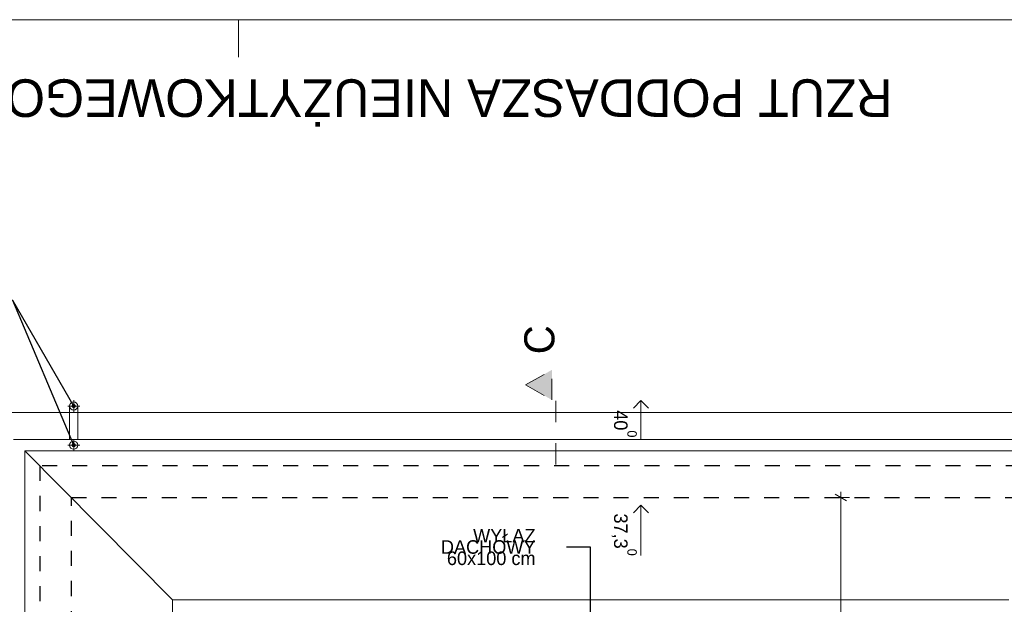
# Model space of a CAD drawing. Extents: x -145259 to -66341, y -2316 to 227384.
# Tile 140 of 141: x -88166 to -75089, y 219614 to 227384. Entities that reach past the tile are written whole.
import ezdxf

# ---------------------------------------------------------------- set-up
doc = ezdxf.new("R2010")
doc.units = 0
doc.header["$MEASUREMENT"] = 0
doc.linetypes.add('Dashed', pattern=[564.444447, 282.222223, -282.222223])
doc.linetypes.add('Przerywana', pattern=[400, 200, -200])
for name, color, linetype, lineweight in [('Arch opisy_Nr_Pióra__1', 7, 'Continuous', 25), ('arch przekroje_Nr_Pióra__21', 7, 'Continuous', 13), ('arch przekroje_Nr_Pióra__5', 7, 'Continuous', 13), ('ARCH TABELA_Nr_Pióra__21', 7, 'Continuous', 13), ('Arch wymiary_Nr_Pióra__21', 7, 'Continuous', 13), ('INWENT DACH_Nr_Pióra__21', 7, 'Continuous', 13), ('INWENT ODWODNIENIE_Nr_Pióra__21', 7, 'Continuous', 13), ('INWENT ODWODNIENIE_Nr_Pióra__5', 7, 'Continuous', 13), ('INWENT OPISY_Nr_Pióra__21', 7, 'Continuous', 13), ('INWENT OPISY_Nr_Pióra__5', 7, 'Continuous', 13), ('INWENT.ŚCIANY_Nr_Pióra__1', 7, 'Continuous', 25)]:
    doc.layers.add(name, color=color, linetype=linetype, lineweight=lineweight)
doc.layers.add('Arch wymiary', color=7, linetype='Continuous')
doc.layers.add('INWENT ODWODNIENIE', color=7, linetype='Continuous')
doc.styles.add('GENERATED_STYLE_2', font='txt')
doc.styles.add('GENERATED_STYLE_4', font='txt')
doc.styles.add('GENERATED_STYLE_7', font='txt')
doc.styles.add('GENERATED_STYLE_8', font='txt')
doc.dimstyles.new('GENERATED_STYLE__5', dxfattribs={"dimtxt": 200, "dimasz": 114, "dimexe": 0.18, "dimexo": 0, "dimgap": 0.09, "dimtad": 1, "dimdec": 0, "dimlfac": 0.1, "dimzin": 0, "dimdsep": 46, "dimtxsty": 'GENERATED_STYLE_2', "dimblk": 'ARROWHEAD_2', "dimblk1": 'ARROWHEAD_2', "dimblk2": 'ARROWHEAD_2', "dimcen": 0.09, "dimclrd": 7, "dimclre": 7, "dimclrt": 7, "dimazin": 0, "dimtfac": 1, "dimtdec": 4, "dimtmove": 0, "dimatfit": 3, "dimfxl": 0, "dimtolj": 1, "dimtzin": 0, "dimarcsym": 0})
doc.dimstyles.new('GENERATED_STYLE__9', dxfattribs={"dimtxt": 0.18, "dimasz": 109.44, "dimexe": 0.18, "dimexo": 0.0625, "dimgap": 0.09, "dimtad": 0, "dimtih": 1, "dimtoh": 1, "dimdec": 4, "dimzin": 0, "dimdsep": 46, "dimcen": 0.09, "dimadec": 0, "dimazin": 0, "dimtfac": 1, "dimtdec": 4, "dimtmove": 0, "dimatfit": 3, "dimldrblk": 'ARROWHEAD_11', "dimfxl": 0, "dimtolj": 1, "dimtzin": 0, "dimarcsym": 0})

# ---------------------------------------------------------------- blocks, each defined once
blk = doc.blocks.new('Linia_213', base_point=(-79914, 220262))
at = {"layer": 'INWENT ODWODNIENIE_Nr_Pióra__21', "linetype": 'Continuous'}
for q in [(-80014, 220830), (-79814, 220830)]:
    blk.add_line((-79914, 220930), q, dxfattribs=at)
at = {"layer": 'INWENT ODWODNIENIE_Nr_Pióra__5', "linetype": 'Continuous'}
blk.add_line((-79914, 220262), (-79914, 220930), dxfattribs=at)
blk = doc.blocks.new('Linia_217', base_point=(-79914, 221804))
at = {"layer": 'INWENT ODWODNIENIE_Nr_Pióra__21', "linetype": 'Continuous'}
for q in [(-80014, 222222), (-79814, 222222)]:
    blk.add_line((-79914, 222322), q, dxfattribs=at)
at = {"layer": 'INWENT ODWODNIENIE_Nr_Pióra__5', "linetype": 'Continuous'}
blk.add_line((-79914, 221804), (-79914, 222322), dxfattribs=at)
blk = doc.blocks.new('*D1642')
at = {"layer": 'Arch wymiary_Nr_Pióra__21', "linetype": 'Continuous'}
for p, q in [((-77147, 221034), (-77372, 221034)), ((-77185, 220990), (-77335, 221077)), ((-77260, 221034), (-77260, 221107)), ((-77260, 217329), (-77260, 221034)), ((-77335, 217372), (-77185, 217285)), ((-77147, 217329), (-77372, 217329))]:
    blk.add_line(p, q, dxfattribs=at)
at = {"layer": 'Arch wymiary_Nr_Pióra__21', "char_height": 200, "attachment_point": 7, "rotation": 90, "style": 'GENERATED_STYLE_2'}
for s, insert in [('{371}', (-77300, 218989)), ('{15}', (-77300, 216879)), ('{258}', (-77300, 215569)), ('{15}', (-77300, 214149)), ('{258}', (-77300, 212839)), ('{15}', (-77300, 211419)), ('{370}', (-77300, 209546))]:
    blk.add_mtext(s, dxfattribs=dict(at, insert=insert))
blk = doc.blocks.new('ARROWHEAD_2')
at = {"color": 0, "linetype": 'Continuous', "lineweight": 0}
for p, q in [((0, 0), (-1, 0)), ((-0.38, -0.66), (0.38, 0.66))]:
    blk.add_line(p, q, dxfattribs=at)
blk = doc.blocks.new('ARROWHEAD_11')
at = {"color": 0, "linetype": 'Continuous', "lineweight": 0}
blk.add_line((0, 0), (-1, 0), dxfattribs=at)
at = {"color": 0, "linetype": 'Continuous', "lineweight": 0, "const_width": 0.25, "flags": 128}
blk.add_lwpolyline([(-0.125, 0, 1), (0.125, 0, 1)], format="xyb", close=True, dxfattribs=at)

msp = doc.modelspace()

# ---------------------------------------------------------------- hatches: boundary and pattern name
at = {"layer": 'arch przekroje_Nr_Pióra__5', "linetype": 'Continuous'}
msp.add_hatch(color=256, dxfattribs=at).paths.add_polyline_path([(-81096.9, 222730.1), (-81096.9, 222330.1), (-81446.9, 222530.1)], flags=0)

# ---------------------------------------------------------------- linework, layer by layer
at = {"layer": 'arch przekroje_Nr_Pióra__5', "linetype": 'Dashed'}
for p, q in [((-81446.9, 222530.1), (-81096.9, 222730.1)), ((-81096.9, 222330.1), (-81096.9, 222730.1)), ((-81446.9, 222530.1), (-81096.9, 222330.1)), ((-81046.9, 221472.1), (-81046.9, 222530.1))]:
    msp.add_line(p, q, dxfattribs=at)
at = {"layer": 'ARCH TABELA_Nr_Pióra__21', "linetype": 'Continuous'}
for p, q in [((-109058.7, 227383.6), (-67258.7, 227383.6)), ((-85258.7, 226883.6), (-85258.7, 227383.6)), ((-85258.7, 226883.6), (-85258.7, 227383.6)), ((-85258.7, 226883.6), (-85258.7, 227383.6))]:
    msp.add_line(p, q, dxfattribs=at)
at = {"layer": 'INWENT DACH_Nr_Pióra__21', "linetype": 'Continuous'}
for p, q in [((-72558.7, 222163.6), (-88498.7, 222163.6)), ((-88248.7, 221803.6), (-72918.7, 221803.6)), ((-88098.7, 221653.6), (-73068.7, 221653.6)), ((-88098.7, 221653.6), (-88098.7, 217153.6)), ((-88098.7, 221653.6), (-86138.7, 219673.6)), ((-86138.7, 219673.6), (-86138.7, 209373.6)), ((-86138.7, 219673.6), (-75028.7, 219673.6))]:
    msp.add_line(p, q, dxfattribs=at)
at = {"layer": 'INWENT ODWODNIENIE_Nr_Pióra__21', "linetype": 'Continuous'}
for p, q in [((-87448.7, 222168.6), (-87448.7, 222328.6)), ((-87528.7, 222248.6), (-87368.7, 222248.6)), ((-87503.7, 221803.6), (-87503.7, 222248.6)), ((-87393.7, 221803.6), (-87393.7, 222248.6)), ((-87448.7, 221648.6), (-87448.7, 221808.6)), ((-87528.7, 221728.6), (-87368.7, 221728.6))]:
    msp.add_line(p, q, dxfattribs=at)
for centre in [(-87448.7, 222248.6), (-87448.7, 221728.6)]:
    msp.add_circle(centre, 55, dxfattribs=at)
at = {"layer": 'INWENT.ŚCIANY_Nr_Pióra__1', "linetype": 'Przerywana'}
for p, q in [((-73268.7, 221453.6), (-87898.7, 221453.6)), ((-87898.7, 221453.6), (-87898.7, 214923.6)), ((-87478.7, 221033.6), (-73688.7, 221033.6)), ((-87478.7, 214923.6), (-87478.7, 221033.6))]:
    msp.add_line(p, q, dxfattribs=at)

# ---------------------------------------------------------------- block references
at = {"layer": 'INWENT ODWODNIENIE', "linetype": 'Continuous'}
for name, p in [('Linia_217', (-79914.4, 221803.6)), ('Linia_213', (-79914.4, 220262.1))]:
    msp.add_blockref(name, p, dxfattribs=at)

# ---------------------------------------------------------------- texts
at = {"layer": 'Arch opisy_Nr_Pióra__1', "linetype": 'Continuous', "insert": (-92736.9, 226091.1), "char_height": 500, "attachment_point": 3, "rotation": 180, "style": 'GENERATED_STYLE_7'}
msp.add_mtext('{RZUT PODDASZA NIEUŻYTKOWEGO  SKALA 1:100}', dxfattribs=at)
at = {"layer": 'arch przekroje_Nr_Pióra__21', "linetype": 'Continuous', "insert": (-81464.1, 223130.1), "char_height": 400, "attachment_point": 2, "rotation": 90, "style": 'GENERATED_STYLE_8'}
msp.add_mtext('{C}', dxfattribs=at)
at = {"layer": 'INWENT OPISY_Nr_Pióra__21', "linetype": 'Continuous', "insert": (-81314.7, 220374.4), "char_height": 180, "width": 1863.53, "attachment_point": 6, "line_spacing_factor": 0.500942, "style": 'GENERATED_STYLE_4'}
msp.add_mtext('{WYŁAZ DACHOWY\\P60x100 cm}', dxfattribs=at)
at = {"layer": 'INWENT OPISY_Nr_Pióra__5', "linetype": 'Continuous', "char_height": 180, "attachment_point": 2, "rotation": 270, "style": 'GENERATED_STYLE_7'}
for s, insert in [('{40\\A1{\\H0.7x;\\S0^  ;}}', (-79970, 222012)), ('{37,3\\A1{\\H0.7x;\\S0^  ;}}', (-79970, 220539.9))]:
    msp.add_mtext(s, dxfattribs=dict(at, insert=insert))

# ---------------------------------------------------------------- dimensions: what is measured, and where the dimension line sits
at = {"layer": 'Arch wymiary', "linetype": 'Continuous'}
dim = msp.add_linear_dim(base=(-77259.9070044, 208013.6027409), p1=(-78717.2848113, 217328.6027409), p2=(-77633.0559568, 221033.6027409), angle=90, dimstyle='GENERATED_STYLE__5', dxfattribs=at)
dim.commit()
dim.dimension.update_dxf_attribs({"geometry": '*D1642', "text_midpoint": (-77399.9070044, 219216.7597439)})

# ---------------------------------------------------------------- leaders
at = {"layer": 'INWENT OPISY_Nr_Pióra__21', "linetype": 'Continuous', "annotation_type": 0, "has_hookline": 1, "hookline_direction": 1}
for points, text_width in [([(-87448.7, 222248.6), (-88257.4, 223650.2), (-88632.3, 223650.2)], 437.1), ([(-87448.7, 221728.6), (-88257.4, 223650.2), (-88632.3, 223650.2)], 437.1), ([(-80583.7, 219453.6), (-80583.7, 220373.4), (-80904.9, 220373.4)], 1525.7)]:
    msp.add_leader(points, dimstyle='GENERATED_STYLE__9', dxfattribs=dict(at, text_width=text_width))

doc.saveas('drawing.dxf')
